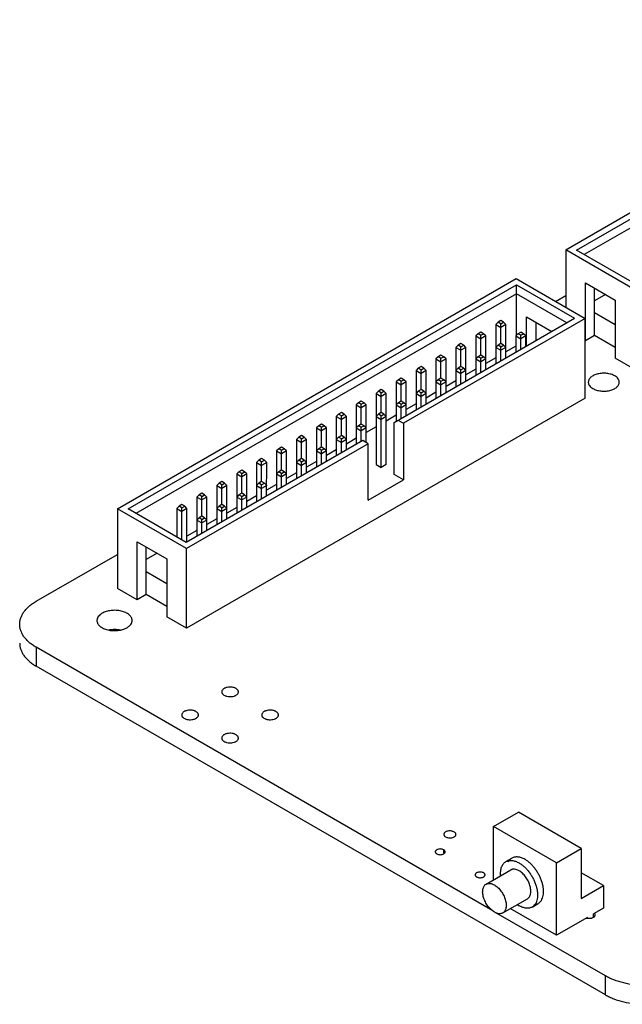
# Model space of a CAD drawing. Header units: inches. Extents: x 0 to 34, y 0 to 22.
# Tile 6 of 32: x 2.1 to 4.2, y 15.3 to 18.8. Entities that reach past the tile are written whole.
import ezdxf

# ---------------------------------------------------------------- set-up
doc = ezdxf.new("R2010")
doc.units = ezdxf.units.IN
doc.header["$LTSCALE"] = 1.87
doc.header["$MEASUREMENT"] = 0
doc.layers.get('0').update_dxf_attribs({"linetype": 'CONTINUOUS'})

msp = doc.modelspace()

# ---------------------------------------------------------------- linework, layer by layer
at = {"color": 6, "linetype": 'CONTINUOUS'}
for p, q in [((4.0373, 17.9935), (5.4515, 18.81)), ((4.0749, 17.9927), (5.4529, 18.7883)), ((5.4529, 18.7562), (4.1027, 17.9766)), ((4.0373, 17.9935), (4.0373, 17.7894)), ((4.2823, 17.852), (4.0373, 17.9935)), ((4.2809, 17.8737), (4.0749, 17.9927)), ((2.4463, 17.0749), (3.8605, 17.8914)), ((3.8605, 17.8914), (4.1055, 17.75)), ((2.4839, 17.0741), (3.8619, 17.8697)), ((3.8619, 17.6906), (3.8619, 17.8697)), ((3.8619, 17.8697), (4.0679, 17.7508)), ((4.1069, 17.6704), (4.1069, 17.8762)), ((4.1069, 17.8762), (4.2127, 17.8151)), ((4.1389, 17.6889), (4.1389, 17.8577)), ((3.8619, 17.8376), (2.5117, 17.058)), ((4.0401, 17.7347), (3.8619, 17.8376)), ((4.0009, 17.8104), (4.0373, 17.8314)), ((4.1779, 17.8352), (4.1389, 17.8127)), ((4.2127, 17.8151), (4.2127, 17.6094)), ((3.4276, 17.3811), (4.0679, 17.7508)), ((4.1055, 17.75), (3.461, 17.3779)), ((3.8981, 17.6527), (3.8981, 17.7556)), ((3.8981, 17.7556), (3.9872, 17.7042)), ((4.1055, 17.4671), (4.1055, 17.75)), ((4.1389, 17.7709), (4.2127, 17.7283)), ((3.7966, 17.7368), (3.7885, 17.7287)), ((3.7885, 17.7287), (3.7885, 17.5895)), ((3.7885, 17.7287), (3.8064, 17.7184)), ((3.8064, 17.7424), (3.7966, 17.7368)), ((3.8064, 17.7311), (3.7966, 17.7368)), ((3.8063, 17.6608), (3.8064, 17.7311)), ((3.8161, 17.7367), (3.8064, 17.7424)), ((3.8064, 17.7311), (3.8161, 17.7367)), ((3.8242, 17.7287), (3.8064, 17.7184)), ((3.8242, 17.7287), (3.8161, 17.7367)), ((3.8242, 17.61), (3.8242, 17.7287)), ((3.9301, 17.7371), (3.9301, 17.6712)), ((3.7259, 17.6959), (3.7178, 17.6879)), ((3.7178, 17.6879), (3.7178, 17.5486)), ((3.7178, 17.6879), (3.7357, 17.6776)), ((3.7356, 17.7016), (3.7259, 17.6959)), ((3.7357, 17.6903), (3.7259, 17.6959)), ((3.7454, 17.6959), (3.7356, 17.7016)), ((3.7356, 17.6199), (3.7357, 17.6903)), ((3.7357, 17.6903), (3.7454, 17.6959)), ((3.7535, 17.6879), (3.7357, 17.6776)), ((3.7535, 17.6879), (3.7454, 17.6959)), ((3.7535, 17.5692), (3.7535, 17.6879)), ((3.8592, 17.6879), (3.8592, 17.6303)), ((3.8592, 17.6879), (3.8771, 17.6776)), ((3.8771, 17.6903), (3.8673, 17.6959)), ((3.8869, 17.6959), (3.8771, 17.7016)), ((3.8771, 17.6903), (3.8869, 17.6959)), ((3.8771, 17.6406), (3.8771, 17.6903)), ((3.8949, 17.6879), (3.8771, 17.6776)), ((3.8949, 17.6879), (3.8869, 17.6959)), ((3.8949, 17.6509), (3.8949, 17.6879)), ((3.6552, 17.6551), (3.6471, 17.6471)), ((3.6471, 17.6471), (3.6471, 17.5078)), ((3.6471, 17.6471), (3.6649, 17.6368)), ((3.6649, 17.6608), (3.6552, 17.6551)), ((3.6649, 17.6494), (3.6552, 17.6551)), ((3.6747, 17.6551), (3.6649, 17.6608)), ((3.6649, 17.6494), (3.6747, 17.6551)), ((3.6649, 17.5791), (3.6649, 17.6494)), ((3.6828, 17.6471), (3.6649, 17.6368)), ((3.6828, 17.6471), (3.6747, 17.6551)), ((3.6827, 17.5284), (3.6828, 17.6471)), ((3.7966, 17.6551), (3.7885, 17.6471)), ((3.7885, 17.6471), (3.8064, 17.6368)), ((3.8064, 17.6608), (3.7966, 17.6551)), ((3.8064, 17.6494), (3.7966, 17.6551)), ((3.8161, 17.6551), (3.8064, 17.6608)), ((3.8064, 17.6494), (3.8161, 17.6551)), ((3.8064, 17.5997), (3.8064, 17.6494)), ((3.8242, 17.6471), (3.8064, 17.6368)), ((3.8242, 17.6471), (3.8161, 17.6551)), ((3.8592, 17.6512), (3.8242, 17.631)), ((3.5844, 17.6143), (3.5764, 17.6062)), ((3.5942, 17.6199), (3.5844, 17.6143)), ((3.5942, 17.6086), (3.5844, 17.6143)), ((3.604, 17.6143), (3.5942, 17.6199)), ((3.5942, 17.6086), (3.604, 17.6143)), ((3.6121, 17.6062), (3.604, 17.6143)), ((3.7259, 17.6143), (3.7178, 17.6062)), ((3.7356, 17.6199), (3.7259, 17.6143)), ((3.7357, 17.6086), (3.7259, 17.6143)), ((3.7454, 17.6143), (3.7356, 17.6199)), ((3.7357, 17.6086), (3.7454, 17.6143)), ((3.7535, 17.6062), (3.7454, 17.6143)), ((3.7885, 17.6104), (3.7535, 17.5901)), ((3.5235, 17.5791), (3.5137, 17.5734)), ((3.5333, 17.5734), (3.5235, 17.5791)), ((3.5764, 17.6062), (3.5764, 17.467)), ((3.5764, 17.6062), (3.5942, 17.5959)), ((3.5942, 17.5383), (3.5942, 17.6086)), ((3.6121, 17.6062), (3.5942, 17.5959)), ((3.612, 17.4876), (3.6121, 17.6062)), ((3.6649, 17.5791), (3.6552, 17.5734)), ((3.6747, 17.5734), (3.6649, 17.5791)), ((3.7178, 17.6062), (3.7357, 17.5959)), ((3.7356, 17.5589), (3.7357, 17.6086)), ((3.7535, 17.6062), (3.7357, 17.5959)), ((3.5137, 17.5734), (3.5057, 17.5654)), ((3.5057, 17.5654), (3.5057, 17.4261)), ((3.5057, 17.5654), (3.5235, 17.5551)), ((3.5235, 17.5678), (3.5137, 17.5734)), ((3.5235, 17.5678), (3.5333, 17.5734)), ((3.5235, 17.4974), (3.5235, 17.5678)), ((3.5413, 17.5654), (3.5235, 17.5551)), ((3.5413, 17.5654), (3.5333, 17.5734)), ((3.5413, 17.4467), (3.5413, 17.5654)), ((3.6552, 17.5734), (3.6471, 17.5654)), ((3.6471, 17.5654), (3.6649, 17.5551)), ((3.6649, 17.5678), (3.6552, 17.5734)), ((3.6649, 17.5678), (3.6747, 17.5734)), ((3.6649, 17.5181), (3.6649, 17.5678)), ((3.6828, 17.5654), (3.6649, 17.5551)), ((3.6828, 17.5654), (3.6747, 17.5734)), ((3.7178, 17.5695), (3.6828, 17.5493)), ((3.443, 17.5326), (3.435, 17.5246)), ((3.435, 17.5246), (3.435, 17.3853)), ((3.435, 17.5246), (3.4528, 17.5143)), ((3.4528, 17.5383), (3.443, 17.5326)), ((3.4528, 17.527), (3.443, 17.5326)), ((3.4626, 17.5326), (3.4528, 17.5383)), ((3.4528, 17.527), (3.4626, 17.5326)), ((3.4528, 17.4566), (3.4528, 17.527)), ((3.4706, 17.5246), (3.4528, 17.5143)), ((3.4706, 17.5246), (3.4626, 17.5326)), ((3.4706, 17.4059), (3.4706, 17.5246)), ((3.5844, 17.5326), (3.5764, 17.5246)), ((3.5764, 17.5246), (3.5942, 17.5143)), ((3.5942, 17.5383), (3.5844, 17.5326)), ((3.5942, 17.527), (3.5844, 17.5326)), ((3.604, 17.5326), (3.5942, 17.5383)), ((3.5942, 17.527), (3.604, 17.5326)), ((3.5942, 17.4773), (3.5942, 17.527)), ((3.6121, 17.5246), (3.5942, 17.5143)), ((3.6121, 17.5246), (3.604, 17.5326)), ((3.6471, 17.5287), (3.612, 17.5085)), ((3.3723, 17.4918), (3.3643, 17.4838)), ((3.3643, 17.4838), (3.3643, 17.2319)), ((3.3643, 17.4838), (3.3821, 17.4735)), ((3.3821, 17.4974), (3.3723, 17.4918)), ((3.3821, 17.4861), (3.3723, 17.4918)), ((3.3919, 17.4918), (3.3821, 17.4974)), ((3.3821, 17.4861), (3.3919, 17.4918)), ((3.3821, 17.4158), (3.3821, 17.4861)), ((3.3999, 17.4837), (3.3821, 17.4735)), ((3.3999, 17.4837), (3.3919, 17.4918)), ((3.3999, 17.2319), (3.3999, 17.4837)), ((3.5137, 17.4918), (3.5057, 17.4838)), ((3.5057, 17.4838), (3.5235, 17.4735)), ((3.5235, 17.4974), (3.5137, 17.4918)), ((3.5235, 17.4861), (3.5137, 17.4918)), ((3.5333, 17.4918), (3.5235, 17.4974)), ((3.5235, 17.4861), (3.5333, 17.4918)), ((3.5235, 17.4364), (3.5235, 17.4861)), ((3.5413, 17.4837), (3.5235, 17.4735)), ((3.5413, 17.4837), (3.5333, 17.4918)), ((3.5764, 17.4879), (3.5413, 17.4676)), ((3.3016, 17.451), (3.2936, 17.4429)), ((3.2936, 17.4429), (3.2936, 17.3037)), ((3.2936, 17.4429), (3.3114, 17.4326)), ((3.3114, 17.4566), (3.3016, 17.451)), ((3.3114, 17.4453), (3.3016, 17.451)), ((3.3212, 17.451), (3.3114, 17.4566)), ((3.3114, 17.4453), (3.3212, 17.451)), ((3.3114, 17.375), (3.3114, 17.4453)), ((3.3292, 17.4429), (3.3114, 17.4326)), ((3.3292, 17.4429), (3.3212, 17.451)), ((3.3292, 17.3093), (3.3292, 17.4429)), ((3.443, 17.451), (3.435, 17.4429)), ((3.435, 17.4429), (3.4528, 17.4326)), ((3.4528, 17.4566), (3.443, 17.451)), ((3.4528, 17.4453), (3.443, 17.451)), ((3.4626, 17.451), (3.4528, 17.4566)), ((3.4528, 17.4453), (3.4626, 17.451)), ((3.4528, 17.3956), (3.4528, 17.4453)), ((3.4706, 17.4429), (3.4528, 17.4326)), ((3.4706, 17.4429), (3.4626, 17.451)), ((3.5057, 17.4471), (3.4706, 17.4268)), ((3.2309, 17.4101), (3.2228, 17.4021)), ((3.2228, 17.4021), (3.2228, 17.2628)), ((3.2228, 17.4021), (3.2407, 17.3918)), ((3.2407, 17.4158), (3.2309, 17.4101)), ((3.2407, 17.4045), (3.2309, 17.4101)), ((3.2505, 17.4101), (3.2407, 17.4158)), ((3.2407, 17.4045), (3.2505, 17.4101)), ((3.2407, 17.3341), (3.2407, 17.4045)), ((3.2585, 17.4021), (3.2407, 17.3918)), ((3.2585, 17.4021), (3.2505, 17.4101)), ((3.2585, 17.2834), (3.2585, 17.4021)), ((3.3723, 17.4101), (3.3643, 17.4021)), ((3.3643, 17.4021), (3.3821, 17.3918)), ((3.3821, 17.4158), (3.3723, 17.4101)), ((3.3821, 17.4045), (3.3723, 17.4101)), ((3.382, 17.2216), (3.3821, 17.4045)), ((3.3919, 17.4101), (3.3821, 17.4158)), ((3.3821, 17.4045), (3.3919, 17.4101)), ((3.3999, 17.4021), (3.3821, 17.3918)), ((3.3999, 17.4021), (3.3919, 17.4101)), ((3.435, 17.4062), (3.3999, 17.386)), ((3.1602, 17.3693), (3.1521, 17.3613)), ((3.17, 17.375), (3.1602, 17.3693)), ((3.17, 17.3637), (3.1602, 17.3693)), ((3.1798, 17.3693), (3.17, 17.375)), ((3.17, 17.3637), (3.1798, 17.3693)), ((3.1878, 17.3613), (3.1798, 17.3693)), ((3.3016, 17.3693), (3.2936, 17.3613)), ((3.3114, 17.375), (3.3016, 17.3693)), ((3.3114, 17.3637), (3.3016, 17.3693)), ((3.3212, 17.3693), (3.3114, 17.375)), ((3.3114, 17.3637), (3.3212, 17.3693)), ((3.3292, 17.3613), (3.3212, 17.3693)), ((3.3643, 17.3654), (3.3292, 17.3452)), ((3.4276, 17.1963), (3.4276, 17.3811)), ((3.4416, 17.3891), (3.461, 17.3779)), ((3.461, 17.3779), (3.461, 17.177)), ((3.0992, 17.3341), (3.0895, 17.3285)), ((3.109, 17.3285), (3.0992, 17.3341)), ((3.1521, 17.3613), (3.1521, 17.222)), ((3.1521, 17.3613), (3.17, 17.351)), ((3.1699, 17.2933), (3.17, 17.3637)), ((3.1878, 17.3613), (3.17, 17.351)), ((3.1878, 17.2426), (3.1878, 17.3613)), ((3.2505, 17.3285), (3.2407, 17.3341)), ((3.2936, 17.3613), (3.3114, 17.351)), ((3.3114, 17.314), (3.3114, 17.3637)), ((3.3292, 17.3613), (3.3114, 17.351)), ((3.3163, 17.3168), (2.6899, 16.9551)), ((3.3358, 17.3055), (2.6913, 16.9334)), ((3.0895, 17.3285), (3.0814, 17.3204)), ((3.0814, 17.3204), (3.0814, 17.1812)), ((3.0814, 17.3204), (3.0993, 17.3102)), ((3.0993, 17.3228), (3.0895, 17.3285)), ((3.0992, 17.2525), (3.0993, 17.3228)), ((3.0993, 17.3228), (3.109, 17.3285)), ((3.1171, 17.3204), (3.0993, 17.3102)), ((3.1171, 17.3204), (3.109, 17.3285)), ((3.1171, 17.2018), (3.1171, 17.3204)), ((3.2228, 17.3204), (3.2407, 17.3102)), ((3.2407, 17.3228), (3.2309, 17.3285)), ((3.2407, 17.3228), (3.2505, 17.3285)), ((3.2407, 17.2731), (3.2407, 17.3228)), ((3.2585, 17.3204), (3.2407, 17.3102)), ((3.2585, 17.3204), (3.2505, 17.3285)), ((3.2936, 17.3246), (3.2585, 17.3043)), ((3.3358, 17.3055), (3.3163, 17.3168)), ((3.3358, 17.1046), (3.3358, 17.3055)), ((3.0188, 17.2877), (3.0107, 17.2796)), ((3.0107, 17.2796), (3.0107, 17.1404)), ((3.0107, 17.2796), (3.0285, 17.2693)), ((3.0285, 17.2933), (3.0188, 17.2877)), ((3.0285, 17.282), (3.0188, 17.2877)), ((3.0383, 17.2876), (3.0285, 17.2933)), ((3.0285, 17.282), (3.0383, 17.2876)), ((3.0285, 17.2116), (3.0285, 17.282)), ((3.0464, 17.2796), (3.0285, 17.2693)), ((3.0464, 17.2796), (3.0383, 17.2876)), ((3.0464, 17.1609), (3.0464, 17.2796)), ((3.1602, 17.2877), (3.1521, 17.2796)), ((3.1521, 17.2796), (3.17, 17.2693)), ((3.17, 17.2933), (3.1602, 17.2877)), ((3.17, 17.282), (3.1602, 17.2877)), ((3.1798, 17.2876), (3.17, 17.2933)), ((3.17, 17.282), (3.1798, 17.2876)), ((3.17, 17.2323), (3.17, 17.282)), ((3.1878, 17.2796), (3.17, 17.2693)), ((3.1878, 17.2796), (3.1798, 17.2876)), ((3.2228, 17.2838), (3.1878, 17.2635)), ((2.948, 17.2468), (2.94, 17.2388)), ((2.94, 17.2388), (2.94, 17.0995)), ((2.94, 17.2388), (2.9578, 17.2285)), ((2.9578, 17.2525), (2.948, 17.2468)), ((2.9578, 17.2412), (2.948, 17.2468)), ((2.9676, 17.2468), (2.9578, 17.2525)), ((2.9578, 17.2412), (2.9676, 17.2468)), ((2.9578, 17.1708), (2.9578, 17.2412)), ((2.9757, 17.2388), (2.9578, 17.2285)), ((2.9757, 17.2388), (2.9676, 17.2468)), ((2.9756, 17.1201), (2.9757, 17.2388)), ((3.0895, 17.2468), (3.0814, 17.2388)), ((3.0814, 17.2388), (3.0993, 17.2285)), ((3.0992, 17.2525), (3.0895, 17.2468)), ((3.0993, 17.2412), (3.0895, 17.2468)), ((3.109, 17.2468), (3.0992, 17.2525)), ((3.0992, 17.1915), (3.0993, 17.2412)), ((3.0993, 17.2412), (3.109, 17.2468)), ((3.1171, 17.2388), (3.0993, 17.2285)), ((3.1171, 17.2388), (3.109, 17.2468)), ((3.1521, 17.2429), (3.1171, 17.2227)), ((3.3642, 17.2319), (3.382, 17.2216)), ((3.3999, 17.2319), (3.382, 17.2216)), ((2.8773, 17.206), (2.8693, 17.198)), ((2.8693, 17.198), (2.8693, 17.0587)), ((2.8693, 17.198), (2.8871, 17.1877)), ((2.8871, 17.2116), (2.8773, 17.206)), ((2.8871, 17.2003), (2.8773, 17.206)), ((2.8969, 17.206), (2.8871, 17.2116)), ((2.8871, 17.2003), (2.8969, 17.206)), ((2.8871, 17.13), (2.8871, 17.2003)), ((2.9049, 17.198), (2.8871, 17.1877)), ((2.9049, 17.198), (2.8969, 17.206)), ((2.9049, 17.0793), (2.9049, 17.198)), ((3.0188, 17.206), (3.0107, 17.198)), ((3.0107, 17.198), (3.0285, 17.1877)), ((3.0285, 17.2116), (3.0188, 17.206)), ((3.0285, 17.2003), (3.0188, 17.206)), ((3.0383, 17.206), (3.0285, 17.2116)), ((3.0285, 17.2003), (3.0383, 17.206)), ((3.0285, 17.1506), (3.0285, 17.2003)), ((3.0464, 17.198), (3.0285, 17.1877)), ((3.0464, 17.198), (3.0383, 17.206)), ((3.0814, 17.2021), (3.0464, 17.1819)), ((3.461, 17.177), (3.4276, 17.1963)), ((2.8066, 17.1652), (2.7986, 17.1571)), ((2.7986, 17.1571), (2.7986, 17.0179)), ((2.7986, 17.1571), (2.8164, 17.1468)), ((2.8164, 17.1708), (2.8066, 17.1652)), ((2.8164, 17.1595), (2.8066, 17.1652)), ((2.8262, 17.1652), (2.8164, 17.1708)), ((2.8164, 17.1595), (2.8262, 17.1652)), ((2.8164, 17.0892), (2.8164, 17.1595)), ((2.8342, 17.1571), (2.8164, 17.1468)), ((2.8342, 17.1571), (2.8262, 17.1652)), ((2.8342, 17.0385), (2.8342, 17.1571)), ((2.948, 17.1652), (2.94, 17.1571)), ((2.94, 17.1571), (2.9578, 17.1468)), ((2.9578, 17.1708), (2.948, 17.1652)), ((2.9578, 17.1595), (2.948, 17.1652)), ((2.9676, 17.1652), (2.9578, 17.1708)), ((2.9578, 17.1595), (2.9676, 17.1652)), ((2.9578, 17.1098), (2.9578, 17.1595)), ((2.9757, 17.1571), (2.9578, 17.1468)), ((2.9757, 17.1571), (2.9676, 17.1652)), ((3.0107, 17.1613), (2.9756, 17.141)), ((3.3358, 17.1046), (3.461, 17.177)), ((2.7359, 17.1243), (2.7279, 17.1163)), ((2.7457, 17.13), (2.7359, 17.1243)), ((2.7457, 17.1187), (2.7359, 17.1243)), ((2.7555, 17.1243), (2.7457, 17.13)), ((2.7457, 17.1187), (2.7555, 17.1243)), ((2.7635, 17.1163), (2.7555, 17.1243)), ((2.8773, 17.1243), (2.8693, 17.1163)), ((2.8871, 17.13), (2.8773, 17.1243)), ((2.8871, 17.1187), (2.8773, 17.1243)), ((2.8969, 17.1243), (2.8871, 17.13)), ((2.8871, 17.1187), (2.8969, 17.1243)), ((2.9049, 17.1163), (2.8969, 17.1243)), ((2.94, 17.1204), (2.9049, 17.1002)), ((2.675, 17.0892), (2.6652, 17.0835)), ((2.6848, 17.0835), (2.675, 17.0892)), ((2.7279, 17.1163), (2.7279, 16.977)), ((2.7279, 17.1163), (2.7457, 17.106)), ((2.7457, 17.0483), (2.7457, 17.1187)), ((2.7635, 17.1163), (2.7457, 17.106)), ((2.7635, 16.9976), (2.7635, 17.1163)), ((2.8164, 17.0892), (2.8066, 17.0835)), ((2.8262, 17.0835), (2.8164, 17.0892)), ((2.8693, 17.1163), (2.8871, 17.106)), ((2.8871, 17.069), (2.8871, 17.1187)), ((2.9049, 17.1163), (2.8871, 17.106)), ((2.4463, 17.0749), (2.4463, 16.792)), ((2.6913, 16.9334), (2.4463, 17.0749)), ((2.6899, 16.9551), (2.4839, 17.0741)), ((2.6652, 17.0835), (2.6572, 17.0755)), ((2.6572, 17.0755), (2.6572, 16.974)), ((2.6572, 17.0755), (2.675, 17.0652)), ((2.675, 17.0779), (2.6652, 17.0835)), ((2.675, 17.0779), (2.6848, 17.0835)), ((2.675, 16.9638), (2.675, 17.0779)), ((2.6928, 17.0755), (2.675, 17.0652)), ((2.6928, 17.0755), (2.6848, 17.0835)), ((2.6928, 16.9568), (2.6928, 17.0755)), ((2.8066, 17.0835), (2.7986, 17.0755)), ((2.7986, 17.0755), (2.8164, 17.0652)), ((2.8164, 17.0779), (2.8066, 17.0835)), ((2.8164, 17.0779), (2.8262, 17.0835)), ((2.8164, 17.0282), (2.8164, 17.0779)), ((2.8342, 17.0755), (2.8164, 17.0652)), ((2.8342, 17.0755), (2.8262, 17.0835)), ((2.8693, 17.0796), (2.8342, 17.0594)), ((2.7359, 17.0427), (2.7279, 17.0347)), ((2.7279, 17.0347), (2.7457, 17.0244)), ((2.7457, 17.0483), (2.7359, 17.0427)), ((2.7457, 17.037), (2.7359, 17.0427)), ((2.7555, 17.0427), (2.7457, 17.0483)), ((2.7457, 17.037), (2.7555, 17.0427)), ((2.7457, 16.9873), (2.7457, 17.037)), ((2.7635, 17.0346), (2.7457, 17.0244)), ((2.7635, 17.0346), (2.7555, 17.0427)), ((2.7986, 17.0388), (2.7635, 17.0185)), ((2.7279, 16.998), (2.6928, 16.9777)), ((2.5159, 16.7518), (2.5159, 16.9575)), ((2.5159, 16.9575), (2.6217, 16.8965)), ((2.158, 16.7463), (2.4463, 16.9128)), ((2.5479, 16.7703), (2.5479, 16.9391)), ((2.5869, 16.9166), (2.5479, 16.8941)), ((2.6913, 16.6506), (2.6913, 16.9334)), ((2.6217, 16.8965), (2.6217, 16.6907)), ((2.5479, 16.8523), (2.6217, 16.8097)), ((2.158, 16.583), (2.158, 16.5161)), ((3.7785, 15.6474), (2.158, 16.583)), ((4.1775, 15.35), (2.158, 16.5161)), ((3.781, 15.9471), (3.8694, 15.9981)), ((4.0921, 15.8695), (3.8694, 15.9981)), ((4.0038, 15.8185), (3.781, 15.9471)), ((3.781, 15.7581), (3.781, 15.9471)), ((3.6043, 15.8521), (3.6043, 15.8638)), ((4.0038, 15.8185), (4.0921, 15.8695)), ((4.0921, 15.8695), (4.0921, 15.692)), ((3.8247, 15.8224), (3.8459, 15.8347)), ((3.7543, 15.7427), (3.8416, 15.7931)), ((4.0038, 15.5613), (4.0038, 15.8185)), ((4.1708, 15.7374), (4.0921, 15.7828)), ((4.0921, 15.692), (4.1708, 15.7374)), ((4.1708, 15.7374), (4.1708, 15.6578)), ((3.8133, 15.6404), (3.9007, 15.6908)), ((3.9176, 15.6615), (3.9388, 15.6738)), ((4.1775, 15.417), (3.7891, 15.6412)), ((4.1134, 15.6221), (4.1134, 15.6247)), ((4.1357, 15.6249), (4.1357, 15.6375)), ((4.1775, 15.35), (4.1775, 15.417))]:
    msp.add_line(p, q, dxfattribs=at)
at = {"color": 7, "linetype": 'CONTINUOUS'}
for p, q in [((3.8592, 17.6879), (3.8673, 17.6959)), ((3.8673, 17.6959), (3.8771, 17.7016)), ((4.1389, 17.6889), (4.1069, 17.6704)), ((4.2127, 17.6463), (4.1389, 17.6889)), ((4.1069, 17.6704), (4.1055, 17.6712)), ((4.2823, 17.5692), (4.2127, 17.6094)), ((4.1055, 17.4671), (2.6913, 16.6506)), ((3.2309, 17.3285), (3.2407, 17.3341)), ((3.2228, 17.3204), (3.2309, 17.3285)), ((2.5159, 16.7518), (2.4463, 16.792)), ((2.5479, 16.7703), (2.5159, 16.7518)), ((2.6217, 16.7277), (2.5479, 16.7703)), ((2.6913, 16.6506), (2.6217, 16.6907)), ((4.0038, 15.5613), (3.8401, 15.6558)), ((4.1708, 15.6578), (4.1357, 15.6375)), ((4.1134, 15.6247), (4.0038, 15.5613))]:
    msp.add_line(p, q, dxfattribs=at)
at = {"color": 6, "linetype": 'CONTINUOUS'}
for centre, radius, start, end in [((3.6115, 15.8522), 0.00723, 180.0935, 190.2136), ((3.9172, 15.7458), 0.0921, 235.6641, 239.9712)]:
    msp.add_arc(centre, radius, start, end, dxfattribs=at)
at = {"color": 7, "linetype": 'CONTINUOUS'}
for centre, radius, start, end in [((4.1189, 15.6517), 0.0303, 253.2825, 256.4113), ((4.1193, 15.6537), 0.0323, 256.4013, 258.8071)]:
    msp.add_arc(centre, radius, start, end, dxfattribs=at)
at = {"color": 6, "linetype": 'CONTINUOUS'}
for points, knots in [([(4.2107, 17.5462), (4.2087, 17.5473), (4.2045, 17.5494), (4.1952, 17.5528), (4.1824, 17.5553), (4.1665, 17.5557), (4.1534, 17.5539), (4.1436, 17.5511), (4.137, 17.5484), (4.1311, 17.5452), (4.1261, 17.5416), (4.1221, 17.5375), (4.1191, 17.5331), (4.1172, 17.5285), (4.1168, 17.5252), (4.1168, 17.5237)], [0, 0, 0, 0, 0.062317, 0.12879, 0.27037, 0.417399, 0.561641, 0.630278, 0.695393, 0.756373, 0.812842, 0.864758, 0.912559, 0.957155, 1, 1, 1, 1]), ([(4.2268, 17.5237), (4.2268, 17.5248), (4.2266, 17.5269), (4.2255, 17.5311), (4.2227, 17.5363), (4.2175, 17.5417), (4.2131, 17.5448), (4.2107, 17.5462)], [0, 0, 0, 0, 0.108141, 0.218314, 0.451354, 0.710878, 1, 1, 1, 1]), ([(4.1168, 17.5237), (4.1168, 17.5226), (4.117, 17.5205), (4.1181, 17.5163), (4.1209, 17.5111), (4.1261, 17.5057), (4.1305, 17.5026), (4.1329, 17.5012)], [0, 0, 0, 0, 0.108141, 0.218314, 0.451354, 0.710878, 1, 1, 1, 1]), ([(4.1329, 17.5012), (4.1349, 17.5001), (4.1391, 17.498), (4.1484, 17.4946), (4.1613, 17.4921), (4.1771, 17.4916), (4.1902, 17.4935), (4.2, 17.4963), (4.2066, 17.499), (4.2125, 17.5022), (4.2175, 17.5058), (4.2216, 17.5099), (4.2246, 17.5143), (4.2264, 17.5189), (4.2268, 17.5222), (4.2268, 17.5237)], [0, 0, 0, 0, 0.062317, 0.12879, 0.27037, 0.417399, 0.561641, 0.630278, 0.695393, 0.756373, 0.812842, 0.864758, 0.912559, 0.957155, 1, 1, 1, 1]), ([(2.0994, 16.6647), (2.0994, 16.6685), (2.1001, 16.6761), (2.103, 16.6874), (2.1078, 16.6985), (2.1145, 16.7092), (2.123, 16.7195), (2.1331, 16.7292), (2.1449, 16.7383), (2.1535, 16.7437), (2.158, 16.7463)], [0, 0, 0, 0, 0.108013, 0.21807, 0.332007, 0.451344, 0.577251, 0.71053, 0.851523, 1, 1, 1, 1]), ([(2.3917, 16.7037), (2.3889, 16.7021), (2.384, 16.6987), (2.378, 16.6924), (2.3748, 16.6865), (2.3736, 16.6817), (2.3734, 16.6793), (2.3734, 16.6782)], [0, 0, 0, 0, 0.289327, 0.548719, 0.78168, 0.891844, 1, 1, 1, 1]), ([(2.4984, 16.6782), (2.4984, 16.6799), (2.4979, 16.6836), (2.4958, 16.6889), (2.4924, 16.6939), (2.4878, 16.6985), (2.4821, 16.7026), (2.4754, 16.7063), (2.4679, 16.7093), (2.4568, 16.7125), (2.4449, 16.7142), (2.4328, 16.7143), (2.4237, 16.7137), (2.4149, 16.7123), (2.4065, 16.7102), (2.3987, 16.7073), (2.3939, 16.705), (2.3917, 16.7037)], [0, 0, 0, 0, 0.042819, 0.087409, 0.135196, 0.187118, 0.243572, 0.304539, 0.369646, 0.438257, 0.582459, 0.656213, 0.729597, 0.801583, 0.87124, 0.937676, 1, 1, 1, 1]), ([(2.3734, 16.6782), (2.3734, 16.6764), (2.3738, 16.6727), (2.3759, 16.6675), (2.3793, 16.6625), (2.3839, 16.6579), (2.3896, 16.6537), (2.3963, 16.6501), (2.4038, 16.647), (2.4149, 16.6438), (2.4268, 16.6422), (2.4389, 16.642), (2.448, 16.6426), (2.4569, 16.644), (2.4652, 16.6462), (2.473, 16.649), (2.4778, 16.6513), (2.4801, 16.6526)], [0, 0, 0, 0, 0.042819, 0.087409, 0.135196, 0.187118, 0.243572, 0.304539, 0.369646, 0.438257, 0.582459, 0.656213, 0.729597, 0.801583, 0.87124, 0.937676, 1, 1, 1, 1]), ([(2.4801, 16.6526), (2.4828, 16.6542), (2.4878, 16.6577), (2.4937, 16.6639), (2.4969, 16.6698), (2.4982, 16.6746), (2.4984, 16.677), (2.4984, 16.6782)], [0, 0, 0, 0, 0.289327, 0.548719, 0.78168, 0.891844, 1, 1, 1, 1]), ([(2.158, 16.583), (2.1535, 16.5856), (2.1449, 16.5911), (2.1331, 16.6002), (2.123, 16.6099), (2.1145, 16.6201), (2.1078, 16.6309), (2.103, 16.6419), (2.1001, 16.6532), (2.0994, 16.6609), (2.0994, 16.6647)], [0, 0, 0, 0, 0.148477, 0.28947, 0.422749, 0.548656, 0.667993, 0.78193, 0.891987, 1, 1, 1, 1]), ([(2.4143, 16.6451), (2.4214, 16.6466), (2.4359, 16.648), (2.4504, 16.6466), (2.4575, 16.6451)], [0, 0, 0, 0, 0.499981, 1, 1, 1, 1]), ([(2.0994, 16.5977), (2.0994, 16.5939), (2.1001, 16.5863), (2.103, 16.575), (2.1078, 16.5639), (2.1145, 16.5532), (2.123, 16.5429), (2.1331, 16.5332), (2.1449, 16.5241), (2.1535, 16.5187), (2.158, 16.5161)], [0, 0, 0, 0, 0.108013, 0.21807, 0.332007, 0.451344, 0.577251, 0.71053, 0.851523, 1, 1, 1, 1]), ([(2.825, 16.437), (2.8237, 16.4363), (2.8213, 16.4346), (2.8185, 16.4317), (2.8167, 16.4284), (2.8163, 16.4261), (2.8163, 16.4249)], [0, 0, 0, 0, 0.28915, 0.549051, 0.782331, 1, 1, 1, 1]), ([(2.8163, 16.4249), (2.8163, 16.4241), (2.8165, 16.4224), (2.8175, 16.4199), (2.8191, 16.4175), (2.8221, 16.4145), (2.8261, 16.4121), (2.8307, 16.4102), (2.836, 16.4087), (2.843, 16.4077), (2.8515, 16.408), (2.8584, 16.4093), (2.8634, 16.4112), (2.8657, 16.4123), (2.8667, 16.4129)], [0, 0, 0, 0, 0.042837, 0.087447, 0.135253, 0.187209, 0.304417, 0.369564, 0.438207, 0.582503, 0.72955, 0.87123, 0.937722, 1, 1, 1, 1]), ([(2.8754, 16.4249), (2.8754, 16.4258), (2.8751, 16.4275), (2.8742, 16.43), (2.8726, 16.4324), (2.8695, 16.4354), (2.8655, 16.4378), (2.861, 16.4396), (2.8557, 16.4412), (2.8487, 16.4421), (2.8402, 16.4419), (2.8333, 16.4405), (2.8283, 16.4387), (2.826, 16.4376), (2.825, 16.437)], [0, 0, 0, 0, 0.042837, 0.087447, 0.135253, 0.187209, 0.304417, 0.369564, 0.438207, 0.582503, 0.72955, 0.87123, 0.937722, 1, 1, 1, 1]), ([(2.8667, 16.4129), (2.868, 16.4136), (2.8704, 16.4153), (2.8732, 16.4182), (2.875, 16.4215), (2.8754, 16.4238), (2.8754, 16.4249)], [0, 0, 0, 0, 0.28915, 0.549051, 0.782331, 1, 1, 1, 1]), ([(2.683, 16.355), (2.6817, 16.3543), (2.6793, 16.3527), (2.6765, 16.3497), (2.6747, 16.3464), (2.6743, 16.3441), (2.6743, 16.343)], [0, 0, 0, 0, 0.28915, 0.549051, 0.782331, 1, 1, 1, 1]), ([(2.7334, 16.343), (2.7334, 16.3438), (2.7332, 16.3455), (2.7322, 16.348), (2.7306, 16.3504), (2.7276, 16.3534), (2.7236, 16.3558), (2.719, 16.3577), (2.7137, 16.3592), (2.7067, 16.3602), (2.6982, 16.3599), (2.6913, 16.3586), (2.6863, 16.3567), (2.684, 16.3556), (2.683, 16.355)], [0, 0, 0, 0, 0.042837, 0.087447, 0.135253, 0.187209, 0.304417, 0.369564, 0.438207, 0.582503, 0.72955, 0.87123, 0.937722, 1, 1, 1, 1]), ([(2.9669, 16.355), (2.9656, 16.3543), (2.9633, 16.3527), (2.9605, 16.3497), (2.9587, 16.3464), (2.9583, 16.3441), (2.9583, 16.343)], [0, 0, 0, 0, 0.28915, 0.549051, 0.782331, 1, 1, 1, 1]), ([(3.0173, 16.343), (3.0173, 16.3438), (3.0171, 16.3455), (3.0161, 16.348), (3.0145, 16.3504), (3.0115, 16.3534), (3.0075, 16.3558), (3.003, 16.3577), (2.9977, 16.3592), (2.9907, 16.3602), (2.9821, 16.3599), (2.9753, 16.3586), (2.9703, 16.3567), (2.968, 16.3556), (2.9669, 16.355)], [0, 0, 0, 0, 0.042837, 0.087447, 0.135253, 0.187209, 0.304417, 0.369564, 0.438207, 0.582503, 0.72955, 0.87123, 0.937722, 1, 1, 1, 1]), ([(2.6743, 16.343), (2.6743, 16.3421), (2.6746, 16.3404), (2.6755, 16.3379), (2.6772, 16.3356), (2.6802, 16.3325), (2.6842, 16.3301), (2.6887, 16.3283), (2.694, 16.3267), (2.701, 16.3258), (2.7095, 16.326), (2.7164, 16.3274), (2.7214, 16.3292), (2.7237, 16.3303), (2.7247, 16.3309)], [0, 0, 0, 0, 0.042837, 0.087447, 0.135253, 0.187209, 0.304417, 0.369564, 0.438207, 0.582503, 0.72955, 0.87123, 0.937722, 1, 1, 1, 1]), ([(2.7247, 16.3309), (2.726, 16.3317), (2.7284, 16.3333), (2.7312, 16.3362), (2.733, 16.3395), (2.7334, 16.3418), (2.7334, 16.343)], [0, 0, 0, 0, 0.28915, 0.549051, 0.782331, 1, 1, 1, 1]), ([(2.9583, 16.343), (2.9583, 16.3421), (2.9585, 16.3404), (2.9595, 16.3379), (2.9611, 16.3356), (2.9641, 16.3325), (2.9681, 16.3301), (2.9727, 16.3283), (2.9779, 16.3267), (2.985, 16.3258), (2.9935, 16.326), (3.0004, 16.3274), (3.0054, 16.3292), (3.0076, 16.3303), (3.0087, 16.3309)], [0, 0, 0, 0, 0.042837, 0.087447, 0.135253, 0.187209, 0.304417, 0.369564, 0.438207, 0.582503, 0.72955, 0.87123, 0.937722, 1, 1, 1, 1]), ([(3.0087, 16.3309), (3.01, 16.3317), (3.0123, 16.3333), (3.0152, 16.3362), (3.0169, 16.3395), (3.0173, 16.3418), (3.0173, 16.343)], [0, 0, 0, 0, 0.28915, 0.549051, 0.782331, 1, 1, 1, 1]), ([(2.825, 16.273), (2.8237, 16.2723), (2.8213, 16.2707), (2.8185, 16.2677), (2.8167, 16.2645), (2.8163, 16.2621), (2.8163, 16.261)], [0, 0, 0, 0, 0.28915, 0.549051, 0.782331, 1, 1, 1, 1]), ([(2.8163, 16.261), (2.8163, 16.2601), (2.8165, 16.2584), (2.8175, 16.2559), (2.8191, 16.2536), (2.8221, 16.2506), (2.8261, 16.2481), (2.8307, 16.2463), (2.836, 16.2448), (2.843, 16.2438), (2.8515, 16.244), (2.8584, 16.2454), (2.8634, 16.2472), (2.8657, 16.2483), (2.8667, 16.2489)], [0, 0, 0, 0, 0.042837, 0.087447, 0.135253, 0.187209, 0.304417, 0.369564, 0.438207, 0.582503, 0.72955, 0.87123, 0.937722, 1, 1, 1, 1]), ([(2.8754, 16.261), (2.8754, 16.2618), (2.8751, 16.2636), (2.8742, 16.266), (2.8726, 16.2684), (2.8695, 16.2714), (2.8655, 16.2739), (2.861, 16.2757), (2.8557, 16.2772), (2.8487, 16.2782), (2.8402, 16.278), (2.8333, 16.2766), (2.8283, 16.2748), (2.826, 16.2737), (2.825, 16.273)], [0, 0, 0, 0, 0.042837, 0.087447, 0.135253, 0.187209, 0.304417, 0.369564, 0.438207, 0.582503, 0.72955, 0.87123, 0.937722, 1, 1, 1, 1]), ([(2.8667, 16.2489), (2.868, 16.2497), (2.8704, 16.2513), (2.8732, 16.2543), (2.875, 16.2575), (2.8754, 16.2599), (2.8754, 16.261)], [0, 0, 0, 0, 0.28915, 0.549051, 0.782331, 1, 1, 1, 1]), ([(3.6106, 15.9279), (3.6096, 15.9273), (3.6079, 15.9261), (3.6059, 15.924), (3.6046, 15.9216), (3.6043, 15.9199), (3.6043, 15.9191)], [0, 0, 0, 0, 0.28915, 0.549051, 0.782331, 1, 1, 1, 1]), ([(3.6043, 15.9191), (3.6043, 15.9185), (3.6045, 15.9172), (3.6052, 15.9154), (3.6063, 15.9137), (3.6085, 15.9115), (3.6123, 15.9092), (3.6177, 15.9074), (3.6237, 15.9066), (3.6299, 15.9067), (3.6358, 15.9079), (3.6394, 15.9094), (3.641, 15.9103)], [0, 0, 0, 0, 0.042853, 0.08748, 0.135303, 0.187279, 0.304531, 0.438193, 0.582544, 0.729645, 0.871379, 1, 1, 1, 1]), ([(3.6473, 15.9191), (3.6473, 15.9197), (3.6471, 15.921), (3.6464, 15.9228), (3.6452, 15.9245), (3.643, 15.9267), (3.6393, 15.929), (3.6339, 15.9308), (3.6279, 15.9316), (3.6216, 15.9315), (3.6158, 15.9303), (3.6122, 15.9288), (3.6106, 15.9279)], [0, 0, 0, 0, 0.042853, 0.08748, 0.135303, 0.187279, 0.304531, 0.438193, 0.582544, 0.729645, 0.871379, 1, 1, 1, 1]), ([(3.641, 15.9103), (3.6419, 15.9109), (3.6436, 15.912), (3.6457, 15.9142), (3.647, 15.9166), (3.6473, 15.9183), (3.6473, 15.9191)], [0, 0, 0, 0, 0.28915, 0.549051, 0.782331, 1, 1, 1, 1]), ([(3.6043, 15.8521), (3.6043, 15.853), (3.6046, 15.8546), (3.6054, 15.8561), (3.6059, 15.8568)], [0, 0, 0, 0, 0.483021, 1, 1, 1, 1]), ([(3.6059, 15.8568), (3.606, 15.8571), (3.6067, 15.8579), (3.6075, 15.8587), (3.6081, 15.8592)], [0, 0, 0, 0, 0.238718, 1, 1, 1, 1]), ([(3.8459, 15.8347), (3.8445, 15.8339), (3.8419, 15.8321), (3.8371, 15.8276), (3.8343, 15.8234), (3.8327, 15.8204)], [0, 0, 0, 0, 0.241424, 0.486568, 1, 1, 1, 1]), ([(3.8924, 15.8301), (3.8903, 15.8313), (3.8861, 15.8335), (3.8778, 15.8369), (3.8695, 15.8389), (3.8615, 15.8391), (3.8559, 15.8385), (3.8507, 15.8371), (3.8474, 15.8356), (3.8459, 15.8347)], [0, 0, 0, 0, 0.148424, 0.289491, 0.54852, 0.667906, 0.781855, 0.891933, 1, 1, 1, 1]), ([(3.9389, 15.6738), (3.94, 15.6744), (3.9422, 15.6759), (3.9463, 15.6795), (3.9507, 15.685), (3.9546, 15.6931), (3.9571, 15.7025), (3.9583, 15.7129), (3.958, 15.7242), (3.9563, 15.7361), (3.9532, 15.7484), (3.9489, 15.7609), (3.9433, 15.7732), (3.9367, 15.785), (3.9291, 15.7963), (3.9207, 15.8066), (3.9117, 15.8158), (3.9023, 15.8237), (3.8957, 15.8282), (3.8924, 15.8301)], [0, 0, 0, 0, 0.021332, 0.042893, 0.087472, 0.135254, 0.187163, 0.243609, 0.304561, 0.369656, 0.438256, 0.509545, 0.582571, 0.656308, 0.729687, 0.80165, 0.871265, 0.93767, 1, 1, 1, 1]), ([(3.8057, 15.7728), (3.8055, 15.7756), (3.8053, 15.7811), (3.8058, 15.7891), (3.8071, 15.7966), (3.8092, 15.8034), (3.812, 15.8094), (3.8155, 15.8147), (3.8197, 15.8191), (3.823, 15.8214), (3.8247, 15.8224)], [0, 0, 0, 0, 0.151252, 0.294326, 0.428973, 0.555417, 0.674294, 0.786783, 0.894628, 1, 1, 1, 1]), ([(3.8247, 15.8224), (3.8262, 15.8233), (3.8294, 15.8248), (3.8347, 15.8263), (3.8403, 15.8269), (3.8483, 15.8266), (3.859, 15.824), (3.8671, 15.8202), (3.8712, 15.8178)], [0, 0, 0, 0, 0.108103, 0.218217, 0.332204, 0.45163, 0.710745, 1, 1, 1, 1]), ([(3.8712, 15.7902), (3.8686, 15.7917), (3.8634, 15.7941), (3.8555, 15.7961), (3.8492, 15.7959), (3.8447, 15.7946), (3.8426, 15.7937), (3.8416, 15.7931)], [0, 0, 0, 0, 0.289343, 0.548736, 0.781691, 0.89185, 1, 1, 1, 1]), ([(3.8712, 15.8178), (3.8745, 15.8159), (3.8811, 15.8115), (3.8905, 15.8036), (3.8995, 15.7944), (3.9079, 15.784), (3.9155, 15.7728), (3.9221, 15.7609), (3.9277, 15.7486), (3.932, 15.7362), (3.9351, 15.7239), (3.9368, 15.712), (3.937, 15.7007), (3.9359, 15.6902), (3.9334, 15.6809), (3.9295, 15.6728), (3.9251, 15.6672), (3.921, 15.6637), (3.9188, 15.6622), (3.9177, 15.6615)], [0, 0, 0, 0, 0.062329, 0.128731, 0.198341, 0.270299, 0.343673, 0.417406, 0.490431, 0.561719, 0.630323, 0.695419, 0.756376, 0.812824, 0.864737, 0.912521, 0.957104, 0.978667, 1, 1, 1, 1]), ([(3.7205, 15.7827), (3.7198, 15.7823), (3.7184, 15.7813), (3.7167, 15.7796), (3.7157, 15.7776), (3.7154, 15.7762), (3.7154, 15.7756)], [0, 0, 0, 0, 0.288798, 0.54885, 0.782331, 1, 1, 1, 1]), ([(3.7154, 15.7756), (3.7154, 15.7751), (3.7155, 15.774), (3.7161, 15.7726), (3.7171, 15.7712), (3.7184, 15.7699), (3.72, 15.7687), (3.7225, 15.7673), (3.7263, 15.7661), (3.7312, 15.7654), (3.7363, 15.7655), (3.7411, 15.7665), (3.744, 15.7677), (3.7453, 15.7684)], [0, 0, 0, 0, 0.042818, 0.087451, 0.135285, 0.187236, 0.243769, 0.304796, 0.438429, 0.582669, 0.72971, 0.871495, 1, 1, 1, 1]), ([(3.7504, 15.7756), (3.7504, 15.7761), (3.7503, 15.7771), (3.7497, 15.7786), (3.7487, 15.78), (3.7474, 15.7813), (3.7458, 15.7824), (3.7433, 15.7838), (3.7395, 15.7851), (3.7346, 15.7858), (3.7295, 15.7856), (3.7248, 15.7847), (3.7218, 15.7835), (3.7205, 15.7827)], [0, 0, 0, 0, 0.042818, 0.087451, 0.135285, 0.187236, 0.243769, 0.304796, 0.438429, 0.582669, 0.72971, 0.871495, 1, 1, 1, 1]), ([(3.7453, 15.7684), (3.7461, 15.7689), (3.7474, 15.7698), (3.7491, 15.7716), (3.7502, 15.7735), (3.7504, 15.7749), (3.7504, 15.7756)], [0, 0, 0, 0, 0.288798, 0.54885, 0.782331, 1, 1, 1, 1]), ([(3.9007, 15.6908), (3.9022, 15.6917), (3.9049, 15.6938), (3.9082, 15.698), (3.9107, 15.7031), (3.9123, 15.7091), (3.913, 15.7157), (3.9129, 15.7229), (3.9118, 15.7305), (3.9091, 15.7411), (3.9038, 15.7542), (3.8963, 15.7664), (3.8892, 15.7753), (3.8835, 15.7811), (3.8775, 15.7861), (3.8733, 15.789), (3.8712, 15.7902)], [0, 0, 0, 0, 0.042822, 0.087415, 0.135206, 0.187132, 0.243592, 0.304568, 0.369683, 0.438304, 0.582526, 0.729555, 0.801552, 0.871219, 0.937667, 1, 1, 1, 1]), ([(3.7838, 15.6433), (3.7817, 15.6445), (3.7775, 15.6474), (3.7715, 15.6524), (3.7658, 15.6582), (3.7605, 15.6648), (3.7557, 15.6719), (3.7501, 15.6819), (3.7458, 15.6924), (3.7432, 15.703), (3.7421, 15.7106), (3.7419, 15.7178), (3.7427, 15.7244), (3.7443, 15.7304), (3.7467, 15.7355), (3.7501, 15.7397), (3.7528, 15.7418), (3.7543, 15.7427)], [0, 0, 0, 0, 0.062325, 0.128761, 0.198412, 0.270394, 0.343781, 0.41754, 0.561742, 0.63035, 0.695453, 0.756418, 0.812873, 0.864795, 0.912586, 0.957178, 1, 1, 1, 1]), ([(3.7543, 15.7427), (3.7552, 15.7432), (3.7573, 15.7442), (3.7618, 15.7454), (3.7681, 15.7456), (3.7761, 15.7437), (3.7812, 15.7412), (3.7838, 15.7397)], [0, 0, 0, 0, 0.108152, 0.218313, 0.451278, 0.710678, 1, 1, 1, 1]), ([(3.7838, 15.7397), (3.7859, 15.7385), (3.7901, 15.7357), (3.7961, 15.7307), (3.8018, 15.7248), (3.809, 15.716), (3.8165, 15.7038), (3.8218, 15.6906), (3.8244, 15.68), (3.8255, 15.6724), (3.8257, 15.6653), (3.825, 15.6586), (3.8234, 15.6527), (3.8209, 15.6476), (3.8176, 15.6433), (3.8148, 15.6412), (3.8133, 15.6404)], [0, 0, 0, 0, 0.062333, 0.128777, 0.198439, 0.270429, 0.417448, 0.56167, 0.630293, 0.695412, 0.75639, 0.812854, 0.864783, 0.912578, 0.957174, 1, 1, 1, 1]), ([(3.9177, 15.6615), (3.9161, 15.6606), (3.9129, 15.6591), (3.9077, 15.6577), (3.9021, 15.657), (3.894, 15.6573), (3.8834, 15.6599), (3.8752, 15.6638), (3.8712, 15.6661)], [0, 0, 0, 0, 0.108103, 0.218217, 0.332204, 0.45163, 0.710745, 1, 1, 1, 1]), ([(3.8133, 15.6404), (3.8124, 15.6398), (3.8103, 15.6389), (3.8058, 15.6376), (3.7995, 15.6374), (3.7916, 15.6394), (3.7864, 15.6418), (3.7838, 15.6433)], [0, 0, 0, 0, 0.108152, 0.218313, 0.451275, 0.710673, 1, 1, 1, 1]), ([(4.4603, 15.417), (4.4556, 15.4143), (4.4456, 15.4091), (4.4242, 15.4), (4.395, 15.3911), (4.3577, 15.3846), (4.3189, 15.3824), (4.2801, 15.3846), (4.2428, 15.3911), (4.2135, 15.4), (4.1921, 15.4091), (4.1822, 15.4143), (4.1775, 15.417)], [0, 0, 0, 0, 0.055818, 0.114214, 0.237382, 0.367, 0.5, 0.633, 0.762618, 0.885786, 0.944182, 1, 1, 1, 1]), ([(4.1775, 15.35), (4.1822, 15.3473), (4.1921, 15.3421), (4.2135, 15.333), (4.2428, 15.3241), (4.2801, 15.3177), (4.3189, 15.3155), (4.3577, 15.3177), (4.395, 15.3241), (4.4242, 15.333), (4.4456, 15.3421), (4.4556, 15.3473), (4.4603, 15.35)], [0, 0, 0, 0, 0.055818, 0.114214, 0.237382, 0.367, 0.5, 0.633, 0.762618, 0.885786, 0.944182, 1, 1, 1, 1])]:
    msp.add_open_spline(points, degree=3, knots=knots, dxfattribs=at)
at = {"color": 7, "linetype": 'CONTINUOUS'}
for points, knots in [([(3.5791, 15.8644), (3.5784, 15.8639), (3.577, 15.863), (3.5753, 15.8612), (3.5742, 15.8593), (3.5739, 15.8572), (3.5742, 15.8552), (3.5753, 15.8532), (3.577, 15.8515), (3.58, 15.8494), (3.5839, 15.848), (3.5881, 15.8473), (3.5926, 15.847), (3.598, 15.8476), (3.6021, 15.8491), (3.6039, 15.8501)], [0, 0, 0, 0, 0.059915, 0.114299, 0.163005, 0.208442, 0.253922, 0.302555, 0.356564, 0.417029, 0.555206, 0.630896, 0.70864, 0.861632, 1, 1, 1, 1]), ([(3.6039, 15.8501), (3.6046, 15.8506), (3.606, 15.8515), (3.6077, 15.8532), (3.6088, 15.8552), (3.6091, 15.8572), (3.6087, 15.8593), (3.6077, 15.8612), (3.606, 15.863), (3.603, 15.8651), (3.5991, 15.8665), (3.5949, 15.8672), (3.5904, 15.8675), (3.5849, 15.8669), (3.5809, 15.8654), (3.5791, 15.8644)], [0, 0, 0, 0, 0.059915, 0.114299, 0.163005, 0.208442, 0.253922, 0.302555, 0.356564, 0.417029, 0.555206, 0.630896, 0.70864, 0.861632, 1, 1, 1, 1]), ([(4.1131, 15.622), (4.1136, 15.6219), (4.1159, 15.6215), (4.1182, 15.6213), (4.1199, 15.6213)], [0, 0, 0, 0, 0.246131, 1, 1, 1, 1]), ([(4.1199, 15.6213), (4.1206, 15.6213), (4.1234, 15.6214), (4.1262, 15.6217), (4.1282, 15.6222)], [0, 0, 0, 0, 0.254236, 1, 1, 1, 1]), ([(4.1282, 15.6222), (4.1288, 15.6224), (4.1313, 15.623), (4.1336, 15.624), (4.1353, 15.6249)], [0, 0, 0, 0, 0.263651, 1, 1, 1, 1]), ([(4.1353, 15.6249), (4.136, 15.6254), (4.1374, 15.6263), (4.1392, 15.628), (4.1406, 15.6298), (4.1414, 15.6318), (4.1416, 15.6338), (4.1413, 15.6358), (4.1405, 15.6377), (4.1396, 15.6389), (4.1391, 15.6394)], [0, 0, 0, 0, 0.149941, 0.288555, 0.415092, 0.531993, 0.64381, 0.755798, 0.87313, 1, 1, 1, 1])]:
    msp.add_open_spline(points, degree=3, knots=knots, dxfattribs=at)

doc.saveas('drawing.dxf')
